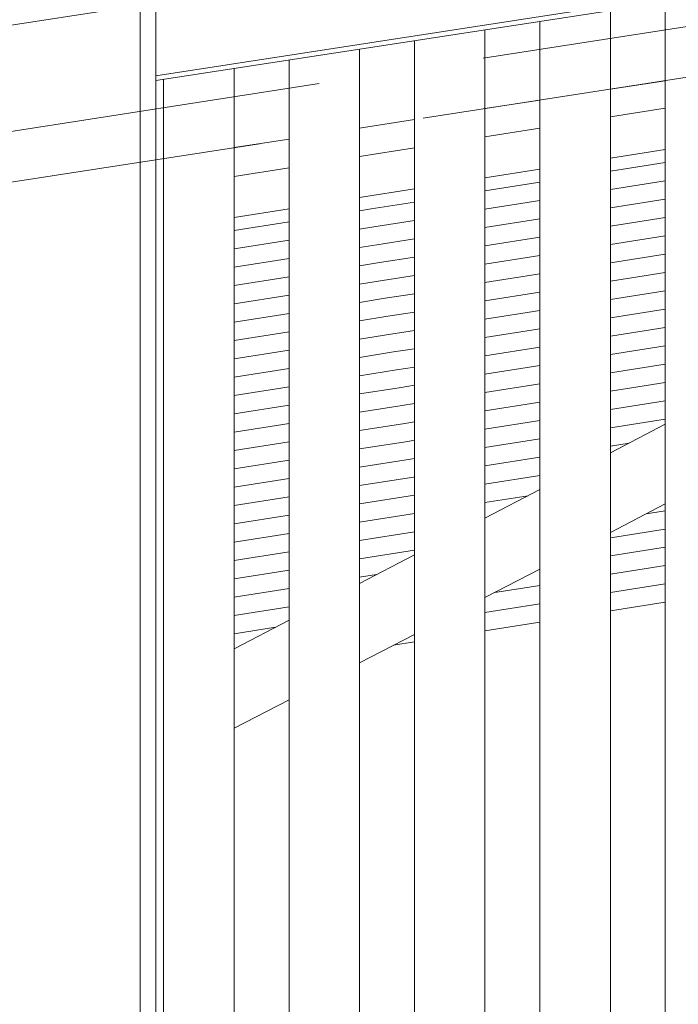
# Model space of a CAD drawing. Header units: millimetres. Extents: x -65 to 293624, y -1905 to 31061.
# Tile 216 of 256: x 115415 to 115835, y 22500 to 23128. Entities that reach past the tile are written whole.
import ezdxf

# ---------------------------------------------------------------- set-up
doc = ezdxf.new("R2010")
doc.units = ezdxf.units.MM
doc.header["$MEASUREMENT"] = 0
doc.linetypes.add('Hidden Line', pattern=[317.5, 211.666667, -105.833333])
for name, color, linetype in [('00 2D joon.AR', 7, 'Continuous'), ('1236 Katuslaed.AR', 7, 'Continuous'), ('1245 Sisehoovi varjestus.AR', 7, 'Continuous'), ('1248 Vihmaveerennid.AR', 7, 'Continuous'), ('1248 Vihmaveetorud.AR', 7, 'Continuous'), ('1253 Terrassipostid.AR', 7, 'Continuous'), ('1263 Katuse alusserv.AR', 7, 'Continuous')]:
    doc.layers.add(name, color=color, linetype=linetype)

# ---------------------------------------------------------------- blocks, each defined once
blk = doc.blocks.new('Section Element_1061_3', base_point=(20443.11, 12361.43))
at = {"layer": '1253 Terrassipostid.AR', "color": 7, "linetype": 'Continuous', "lineweight": 13}
blk.add_line((115506.87, 23090.26), (115506.87, 17447.31), dxfattribs=at)
blk = doc.blocks.new('Section Element_1331_3', base_point=(20443.11, 12361.43))
at = {"layer": '1248 Vihmaveetorud.AR', "color": 7, "linetype": 'Continuous', "lineweight": 13}
for p, q in [((115491.87, 12513.48), (115491.87, 23137.65)), ((115501.87, 12513.03), (115501.87, 23139.19))]:
    blk.add_line(p, q, dxfattribs=at)
blk = doc.blocks.new('Section Element_1428_3', base_point=(20443.11, 12361.43))
at = {"layer": '1248 Vihmaveerennid.AR', "color": 7, "linetype": 'Continuous', "lineweight": 13}
for p, q in [((107568.05, 21915.2), (129117.8, 25239.8)), ((115501.87, 23092.64), (129122.41, 25193.96)), ((115501.87, 23089.49), (129122.72, 25190.86))]:
    blk.add_line(p, q, dxfattribs=at)
blk = doc.blocks.new('*X2120', base_point=(20443.11, 12361.43))
at = {"layer": '1263 Katuse alusserv.AR', "color": 7, "linetype": 'Continuous', "lineweight": 13}
for p, q in [((115586.87, 22999.34), (115551.87, 22993.81)), ((115586.87, 22999.34), (115551.87, 22993.81)), ((115586.87, 22987.64), (115551.87, 22982.11)), ((115586.87, 22987.64), (115551.87, 22982.11)), ((115586.87, 22975.94), (115551.87, 22970.41)), ((115586.87, 22975.94), (115551.87, 22970.41)), ((115586.87, 22964.24), (115551.87, 22958.71)), ((115586.87, 22964.24), (115551.87, 22958.71)), ((115586.87, 22952.55), (115551.87, 22947.02)), ((115586.87, 22952.55), (115551.87, 22947.02)), ((115586.87, 22940.85), (115551.87, 22935.32)), ((115586.87, 22940.85), (115551.87, 22935.32)), ((115586.87, 22929.15), (115551.87, 22923.62)), ((115586.87, 22929.15), (115551.87, 22923.62)), ((115586.87, 22917.45), (115551.87, 22911.92)), ((115586.87, 22917.45), (115551.87, 22911.92)), ((115586.87, 22905.75), (115551.87, 22900.22)), ((115586.87, 22905.75), (115551.87, 22900.22)), ((115586.87, 22894.05), (115551.87, 22888.52)), ((115586.87, 22894.05), (115551.87, 22888.52)), ((115586.87, 22882.36), (115551.87, 22876.83)), ((115586.87, 22882.36), (115551.87, 22876.83)), ((115586.87, 22870.66), (115551.87, 22865.13)), ((115586.87, 22870.66), (115551.87, 22865.13)), ((115586.87, 22858.96), (115551.87, 22853.43)), ((115586.87, 22858.96), (115551.87, 22853.43)), ((115586.87, 22847.26), (115551.87, 22841.73)), ((115586.87, 22847.26), (115551.87, 22841.73)), ((115586.87, 22835.56), (115551.87, 22830.03)), ((115586.87, 22835.56), (115551.87, 22830.03)), ((115586.87, 22823.86), (115551.87, 22818.33)), ((115586.87, 22823.86), (115551.87, 22818.33)), ((115586.87, 22812.17), (115551.87, 22806.64)), ((115586.87, 22812.17), (115551.87, 22806.64)), ((115586.87, 22800.47), (115551.87, 22794.94)), ((115586.87, 22800.47), (115551.87, 22794.94)), ((115586.87, 22788.77), (115551.87, 22783.24)), ((115586.87, 22788.77), (115551.87, 22783.24)), ((115586.87, 22777.07), (115551.87, 22771.54)), ((115586.87, 22777.07), (115551.87, 22771.54)), ((115586.87, 22765.37), (115551.87, 22759.84)), ((115586.87, 22765.37), (115551.87, 22759.84)), ((115586.87, 22753.67), (115551.87, 22748.14)), ((115586.87, 22753.67), (115551.87, 22748.14)), ((115578.3, 22740.62), (115551.87, 22736.45)), ((115578.3, 22740.62), (115551.87, 22736.45))]:
    blk.add_line(p, q, dxfattribs=at)
blk = doc.blocks.new('*X2121', base_point=(20443.11, 12361.43))
at = {"layer": '1263 Katuse alusserv.AR', "color": 7, "linetype": 'Continuous', "lineweight": 13}
for p, q in [((115586.87, 22999.34), (115551.87, 22993.81)), ((115586.87, 22999.34), (115551.87, 22993.81)), ((115586.87, 22987.64), (115551.87, 22982.11)), ((115586.87, 22987.64), (115551.87, 22982.11)), ((115586.87, 22975.94), (115551.87, 22970.41)), ((115586.87, 22975.94), (115551.87, 22970.41)), ((115586.87, 22964.24), (115551.87, 22958.71)), ((115586.87, 22964.24), (115551.87, 22958.71)), ((115586.87, 22952.55), (115551.87, 22947.02)), ((115586.87, 22952.55), (115551.87, 22947.02)), ((115586.87, 22940.85), (115551.87, 22935.32)), ((115586.87, 22940.85), (115551.87, 22935.32)), ((115586.87, 22929.15), (115551.87, 22923.62)), ((115586.87, 22929.15), (115551.87, 22923.62)), ((115586.87, 22917.45), (115551.87, 22911.92)), ((115586.87, 22917.45), (115551.87, 22911.92)), ((115586.87, 22905.75), (115551.87, 22900.22)), ((115586.87, 22905.75), (115551.87, 22900.22)), ((115586.87, 22894.05), (115551.87, 22888.52)), ((115586.87, 22894.05), (115551.87, 22888.52)), ((115586.87, 22882.36), (115551.87, 22876.83)), ((115586.87, 22882.36), (115551.87, 22876.83)), ((115586.87, 22870.66), (115551.87, 22865.13)), ((115586.87, 22870.66), (115551.87, 22865.13)), ((115586.87, 22858.96), (115551.87, 22853.43)), ((115586.87, 22858.96), (115551.87, 22853.43)), ((115586.87, 22847.26), (115551.87, 22841.73)), ((115586.87, 22847.26), (115551.87, 22841.73)), ((115586.87, 22835.56), (115551.87, 22830.03)), ((115586.87, 22835.56), (115551.87, 22830.03)), ((115586.87, 22823.86), (115551.87, 22818.33)), ((115586.87, 22823.86), (115551.87, 22818.33)), ((115586.87, 22812.17), (115551.87, 22806.64)), ((115586.87, 22812.17), (115551.87, 22806.64)), ((115586.87, 22800.47), (115551.87, 22794.94)), ((115586.87, 22800.47), (115551.87, 22794.94)), ((115586.87, 22788.77), (115551.87, 22783.24)), ((115586.87, 22788.77), (115551.87, 22783.24)), ((115586.87, 22777.07), (115551.87, 22771.54)), ((115586.87, 22777.07), (115551.87, 22771.54)), ((115586.87, 22765.37), (115551.87, 22759.84)), ((115586.87, 22765.37), (115551.87, 22759.84)), ((115586.87, 22753.67), (115551.87, 22748.14)), ((115586.87, 22753.67), (115551.87, 22748.14)), ((115578.3, 22740.62), (115551.87, 22736.45)), ((115578.3, 22740.62), (115551.87, 22736.45))]:
    blk.add_line(p, q, dxfattribs=at)
blk = doc.blocks.new('*X2122', base_point=(20443.11, 12361.43))
at = {"layer": '1263 Katuse alusserv.AR', "color": 7, "linetype": 'Continuous', "lineweight": 13}
for p, q in [((115666.87, 23011.98), (115639.19, 23007.61)), ((115666.87, 23011.98), (115639.19, 23007.61)), ((115639.19, 23007.61), (115631.87, 23006.45)), ((115639.19, 23007.61), (115631.87, 23006.45)), ((115640.99, 22996.19), (115631.87, 22994.75)), ((115640.99, 22996.19), (115631.87, 22994.75)), ((115666.87, 23000.28), (115640.99, 22996.19)), ((115666.87, 23000.28), (115640.99, 22996.19)), ((115642.79, 22984.78), (115631.87, 22983.05)), ((115642.79, 22984.78), (115631.87, 22983.05)), ((115666.87, 22988.58), (115642.79, 22984.78)), ((115666.87, 22988.58), (115642.79, 22984.78)), ((115644.6, 22973.37), (115631.87, 22971.35)), ((115644.6, 22973.37), (115631.87, 22971.35)), ((115666.87, 22976.88), (115644.6, 22973.37)), ((115666.87, 22976.88), (115644.6, 22973.37)), ((115666.87, 22965.19), (115646.4, 22961.95)), ((115666.87, 22965.19), (115646.4, 22961.95)), ((115646.4, 22961.95), (115631.87, 22959.66)), ((115646.4, 22961.95), (115631.87, 22959.66)), ((115666.87, 22953.49), (115648.2, 22950.54)), ((115666.87, 22953.49), (115648.2, 22950.54)), ((115648.2, 22950.54), (115631.87, 22947.96)), ((115648.2, 22950.54), (115631.87, 22947.96)), ((115666.87, 22941.79), (115650.01, 22939.13)), ((115666.87, 22941.79), (115650.01, 22939.13)), ((115650.01, 22939.13), (115631.87, 22936.26)), ((115650.01, 22939.13), (115631.87, 22936.26)), ((115651.81, 22927.71), (115631.87, 22924.56)), ((115651.81, 22927.71), (115631.87, 22924.56)), ((115666.87, 22930.09), (115651.81, 22927.71)), ((115666.87, 22930.09), (115651.81, 22927.71)), ((115653.61, 22916.3), (115631.87, 22912.86)), ((115653.61, 22916.3), (115631.87, 22912.86)), ((115666.87, 22918.39), (115653.61, 22916.3)), ((115666.87, 22918.39), (115653.61, 22916.3)), ((115655.42, 22904.89), (115631.87, 22901.16)), ((115655.42, 22904.89), (115631.87, 22901.16)), ((115666.87, 22906.69), (115655.42, 22904.89)), ((115666.87, 22906.69), (115655.42, 22904.89)), ((115657.22, 22893.47), (115631.87, 22889.47)), ((115657.22, 22893.47), (115631.87, 22889.47)), ((115666.87, 22895), (115657.22, 22893.47)), ((115666.87, 22895), (115657.22, 22893.47)), ((115666.87, 22883.3), (115659.02, 22882.06)), ((115666.87, 22883.3), (115659.02, 22882.06)), ((115659.02, 22882.06), (115631.87, 22877.77)), ((115659.02, 22882.06), (115631.87, 22877.77)), ((115660.83, 22870.65), (115631.87, 22866.07)), ((115660.83, 22870.65), (115631.87, 22866.07)), ((115666.87, 22871.6), (115660.83, 22870.65)), ((115666.87, 22871.6), (115660.83, 22870.65)), ((115662.63, 22859.23), (115631.87, 22854.37)), ((115662.63, 22859.23), (115631.87, 22854.37)), ((115666.87, 22859.9), (115662.63, 22859.23)), ((115666.87, 22859.9), (115662.63, 22859.23)), ((115664.43, 22847.82), (115631.87, 22842.67)), ((115664.43, 22847.82), (115631.87, 22842.67)), ((115666.87, 22848.2), (115664.43, 22847.82)), ((115666.87, 22848.2), (115664.43, 22847.82)), ((115666.24, 22836.41), (115631.87, 22830.97)), ((115666.24, 22836.41), (115631.87, 22830.97)), ((115666.87, 22836.5), (115666.24, 22836.41)), ((115666.87, 22836.5), (115666.24, 22836.41)), ((115666.87, 22824.81), (115631.87, 22819.28)), ((115666.87, 22824.81), (115631.87, 22819.28)), ((115666.87, 22813.11), (115631.87, 22807.58)), ((115666.87, 22813.11), (115631.87, 22807.58)), ((115666.87, 22801.41), (115631.87, 22795.88)), ((115666.87, 22801.41), (115631.87, 22795.88)), ((115666.87, 22789.71), (115631.87, 22784.18)), ((115666.87, 22789.71), (115631.87, 22784.18)), ((115642.75, 22774.2), (115631.87, 22772.48)), ((115642.75, 22774.2), (115631.87, 22772.48))]:
    blk.add_line(p, q, dxfattribs=at)
blk = doc.blocks.new('*X2123', base_point=(20443.11, 12361.43))
at = {"layer": '1263 Katuse alusserv.AR', "color": 7, "linetype": 'Continuous', "lineweight": 13}
for p, q in [((115666.87, 23011.98), (115639.19, 23007.61)), ((115666.87, 23011.98), (115639.19, 23007.61)), ((115639.19, 23007.61), (115631.87, 23006.45)), ((115639.19, 23007.61), (115631.87, 23006.45)), ((115640.99, 22996.19), (115631.87, 22994.75)), ((115640.99, 22996.19), (115631.87, 22994.75)), ((115666.87, 23000.28), (115640.99, 22996.19)), ((115666.87, 23000.28), (115640.99, 22996.19)), ((115642.79, 22984.78), (115631.87, 22983.05)), ((115642.79, 22984.78), (115631.87, 22983.05)), ((115666.87, 22988.58), (115642.79, 22984.78)), ((115666.87, 22988.58), (115642.79, 22984.78)), ((115644.6, 22973.37), (115631.87, 22971.35)), ((115644.6, 22973.37), (115631.87, 22971.35)), ((115666.87, 22976.88), (115644.6, 22973.37)), ((115666.87, 22976.88), (115644.6, 22973.37)), ((115666.87, 22965.19), (115646.4, 22961.95)), ((115666.87, 22965.19), (115646.4, 22961.95)), ((115646.4, 22961.95), (115631.87, 22959.66)), ((115646.4, 22961.95), (115631.87, 22959.66)), ((115666.87, 22953.49), (115648.2, 22950.54)), ((115666.87, 22953.49), (115648.2, 22950.54)), ((115648.2, 22950.54), (115631.87, 22947.96)), ((115648.2, 22950.54), (115631.87, 22947.96)), ((115666.87, 22941.79), (115650.01, 22939.13)), ((115666.87, 22941.79), (115650.01, 22939.13)), ((115650.01, 22939.13), (115631.87, 22936.26)), ((115650.01, 22939.13), (115631.87, 22936.26)), ((115651.81, 22927.71), (115631.87, 22924.56)), ((115651.81, 22927.71), (115631.87, 22924.56)), ((115666.87, 22930.09), (115651.81, 22927.71)), ((115666.87, 22930.09), (115651.81, 22927.71)), ((115653.61, 22916.3), (115631.87, 22912.86)), ((115653.61, 22916.3), (115631.87, 22912.86)), ((115666.87, 22918.39), (115653.61, 22916.3)), ((115666.87, 22918.39), (115653.61, 22916.3)), ((115655.42, 22904.89), (115631.87, 22901.16)), ((115655.42, 22904.89), (115631.87, 22901.16)), ((115666.87, 22906.69), (115655.42, 22904.89)), ((115666.87, 22906.69), (115655.42, 22904.89)), ((115657.22, 22893.47), (115631.87, 22889.47)), ((115657.22, 22893.47), (115631.87, 22889.47)), ((115666.87, 22895), (115657.22, 22893.47)), ((115666.87, 22895), (115657.22, 22893.47)), ((115666.87, 22883.3), (115659.02, 22882.06)), ((115666.87, 22883.3), (115659.02, 22882.06)), ((115659.02, 22882.06), (115631.87, 22877.77)), ((115659.02, 22882.06), (115631.87, 22877.77)), ((115660.83, 22870.65), (115631.87, 22866.07)), ((115660.83, 22870.65), (115631.87, 22866.07)), ((115666.87, 22871.6), (115660.83, 22870.65)), ((115666.87, 22871.6), (115660.83, 22870.65)), ((115662.63, 22859.23), (115631.87, 22854.37)), ((115662.63, 22859.23), (115631.87, 22854.37)), ((115666.87, 22859.9), (115662.63, 22859.23)), ((115666.87, 22859.9), (115662.63, 22859.23)), ((115664.43, 22847.82), (115631.87, 22842.67)), ((115664.43, 22847.82), (115631.87, 22842.67)), ((115666.87, 22848.2), (115664.43, 22847.82)), ((115666.87, 22848.2), (115664.43, 22847.82)), ((115666.24, 22836.41), (115631.87, 22830.97)), ((115666.24, 22836.41), (115631.87, 22830.97)), ((115666.87, 22836.5), (115666.24, 22836.41)), ((115666.87, 22836.5), (115666.24, 22836.41)), ((115666.87, 22824.81), (115631.87, 22819.28)), ((115666.87, 22824.81), (115631.87, 22819.28)), ((115666.87, 22813.11), (115631.87, 22807.58)), ((115666.87, 22813.11), (115631.87, 22807.58)), ((115666.87, 22801.41), (115631.87, 22795.88)), ((115666.87, 22801.41), (115631.87, 22795.88)), ((115666.87, 22789.71), (115631.87, 22784.18)), ((115666.87, 22789.71), (115631.87, 22784.18)), ((115642.75, 22774.2), (115631.87, 22772.48)), ((115642.75, 22774.2), (115631.87, 22772.48))]:
    blk.add_line(p, q, dxfattribs=at)
blk = doc.blocks.new('*X2126', base_point=(20443.11, 12361.43))
at = {"layer": '1263 Katuse alusserv.AR', "color": 7, "linetype": 'Continuous', "lineweight": 13}
for p, q in [((115746.87, 22767.26), (115718.07, 22762.71)), ((115746.87, 22767.26), (115718.07, 22762.71)), ((115746.87, 22755.56), (115711.87, 22750.03)), ((115746.87, 22755.56), (115711.87, 22750.03))]:
    blk.add_line(p, q, dxfattribs=at)
blk = doc.blocks.new('*X2127', base_point=(20443.11, 12361.43))
at = {"layer": '1263 Katuse alusserv.AR', "color": 7, "linetype": 'Continuous', "lineweight": 13}
for p, q in [((115746.87, 22767.26), (115718.07, 22762.71)), ((115746.87, 22767.26), (115718.07, 22762.71)), ((115746.87, 22755.56), (115711.87, 22750.03)), ((115746.87, 22755.56), (115711.87, 22750.03))]:
    blk.add_line(p, q, dxfattribs=at)
blk = doc.blocks.new('*X2128', base_point=(20443.11, 12361.43))
at = {"layer": '1263 Katuse alusserv.AR', "color": 7, "linetype": 'Continuous', "lineweight": 13}
for p, q in [((115746.87, 23024.62), (115711.87, 23019.09)), ((115746.87, 23024.62), (115711.87, 23019.09)), ((115746.87, 23012.92), (115711.87, 23007.39)), ((115746.87, 23012.92), (115711.87, 23007.39)), ((115746.87, 23001.22), (115711.87, 22995.69)), ((115746.87, 23001.22), (115711.87, 22995.69)), ((115746.87, 22989.52), (115711.87, 22983.99)), ((115746.87, 22989.52), (115711.87, 22983.99)), ((115746.87, 22977.83), (115711.87, 22972.3)), ((115746.87, 22977.83), (115711.87, 22972.3)), ((115746.87, 22966.13), (115711.87, 22960.6)), ((115746.87, 22966.13), (115711.87, 22960.6)), ((115746.87, 22954.43), (115711.87, 22948.9)), ((115746.87, 22954.43), (115711.87, 22948.9)), ((115746.87, 22942.73), (115711.87, 22937.2)), ((115746.87, 22942.73), (115711.87, 22937.2)), ((115746.87, 22931.03), (115711.87, 22925.5)), ((115746.87, 22931.03), (115711.87, 22925.5)), ((115746.87, 22919.33), (115711.87, 22913.8)), ((115746.87, 22919.33), (115711.87, 22913.8)), ((115746.87, 22907.64), (115711.87, 22902.11)), ((115746.87, 22907.64), (115711.87, 22902.11)), ((115746.87, 22895.94), (115711.87, 22890.41)), ((115746.87, 22895.94), (115711.87, 22890.41)), ((115746.87, 22884.24), (115711.87, 22878.71)), ((115746.87, 22884.24), (115711.87, 22878.71)), ((115746.87, 22872.54), (115711.87, 22867.01)), ((115746.87, 22872.54), (115711.87, 22867.01)), ((115746.87, 22860.84), (115711.87, 22855.31)), ((115746.87, 22860.84), (115711.87, 22855.31)), ((115746.87, 22849.15), (115711.87, 22843.62)), ((115746.87, 22849.15), (115711.87, 22843.62)), ((115746.87, 22837.45), (115711.87, 22831.92)), ((115746.87, 22837.45), (115711.87, 22831.92)), ((115739.42, 22824.57), (115711.87, 22820.22)), ((115739.42, 22824.57), (115711.87, 22820.22))]:
    blk.add_line(p, q, dxfattribs=at)
blk = doc.blocks.new('*X2129', base_point=(20443.11, 12361.43))
at = {"layer": '1263 Katuse alusserv.AR', "color": 7, "linetype": 'Continuous', "lineweight": 13}
for p, q in [((115746.87, 23024.62), (115711.87, 23019.09)), ((115746.87, 23024.62), (115711.87, 23019.09)), ((115746.87, 23012.92), (115711.87, 23007.39)), ((115746.87, 23012.92), (115711.87, 23007.39)), ((115746.87, 23001.22), (115711.87, 22995.69)), ((115746.87, 23001.22), (115711.87, 22995.69)), ((115746.87, 22989.52), (115711.87, 22983.99)), ((115746.87, 22989.52), (115711.87, 22983.99)), ((115746.87, 22977.83), (115711.87, 22972.3)), ((115746.87, 22977.83), (115711.87, 22972.3)), ((115746.87, 22966.13), (115711.87, 22960.6)), ((115746.87, 22966.13), (115711.87, 22960.6)), ((115746.87, 22954.43), (115711.87, 22948.9)), ((115746.87, 22954.43), (115711.87, 22948.9)), ((115746.87, 22942.73), (115711.87, 22937.2)), ((115746.87, 22942.73), (115711.87, 22937.2)), ((115746.87, 22931.03), (115711.87, 22925.5)), ((115746.87, 22931.03), (115711.87, 22925.5)), ((115746.87, 22919.33), (115711.87, 22913.8)), ((115746.87, 22919.33), (115711.87, 22913.8)), ((115746.87, 22907.64), (115711.87, 22902.11)), ((115746.87, 22907.64), (115711.87, 22902.11)), ((115746.87, 22895.94), (115711.87, 22890.41)), ((115746.87, 22895.94), (115711.87, 22890.41)), ((115746.87, 22884.24), (115711.87, 22878.71)), ((115746.87, 22884.24), (115711.87, 22878.71)), ((115746.87, 22872.54), (115711.87, 22867.01)), ((115746.87, 22872.54), (115711.87, 22867.01)), ((115746.87, 22860.84), (115711.87, 22855.31)), ((115746.87, 22860.84), (115711.87, 22855.31)), ((115746.87, 22849.15), (115711.87, 22843.62)), ((115746.87, 22849.15), (115711.87, 22843.62)), ((115746.87, 22837.45), (115711.87, 22831.92)), ((115746.87, 22837.45), (115711.87, 22831.92)), ((115739.42, 22824.57), (115711.87, 22820.22)), ((115739.42, 22824.57), (115711.87, 22820.22))]:
    blk.add_line(p, q, dxfattribs=at)
blk = doc.blocks.new('*X2130', base_point=(20443.11, 12361.43))
at = {"layer": '1263 Katuse alusserv.AR', "color": 7, "linetype": 'Continuous', "lineweight": 13}
for p, q in [((115826.87, 22814.99), (115814.75, 22813.08)), ((115826.87, 22814.99), (115814.75, 22813.08)), ((115826.87, 22803.29), (115791.87, 22797.76)), ((115826.87, 22803.29), (115791.87, 22797.76)), ((115826.87, 22791.6), (115791.87, 22786.07)), ((115826.87, 22791.6), (115791.87, 22786.07)), ((115826.87, 22779.9), (115791.87, 22774.37)), ((115826.87, 22779.9), (115791.87, 22774.37)), ((115826.87, 22768.2), (115791.87, 22762.67)), ((115826.87, 22768.2), (115791.87, 22762.67))]:
    blk.add_line(p, q, dxfattribs=at)
blk = doc.blocks.new('*X2131', base_point=(20443.11, 12361.43))
at = {"layer": '1263 Katuse alusserv.AR', "color": 7, "linetype": 'Continuous', "lineweight": 13}
for p, q in [((115826.87, 22814.99), (115814.75, 22813.08)), ((115826.87, 22814.99), (115814.75, 22813.08)), ((115826.87, 22803.29), (115791.87, 22797.76)), ((115826.87, 22803.29), (115791.87, 22797.76)), ((115826.87, 22791.6), (115791.87, 22786.07)), ((115826.87, 22791.6), (115791.87, 22786.07)), ((115826.87, 22779.9), (115791.87, 22774.37)), ((115826.87, 22779.9), (115791.87, 22774.37)), ((115826.87, 22768.2), (115791.87, 22762.67)), ((115826.87, 22768.2), (115791.87, 22762.67))]:
    blk.add_line(p, q, dxfattribs=at)
blk = doc.blocks.new('*X2132', base_point=(20443.11, 12361.43))
at = {"layer": '1263 Katuse alusserv.AR', "color": 7, "linetype": 'Continuous', "lineweight": 13}
for p, q in [((115826.87, 23037.26), (115791.87, 23031.73)), ((115826.87, 23037.26), (115791.87, 23031.73)), ((115826.87, 23025.56), (115791.87, 23020.03)), ((115826.87, 23025.56), (115791.87, 23020.03)), ((115826.87, 23013.86), (115791.87, 23008.33)), ((115826.87, 23013.86), (115791.87, 23008.33)), ((115826.87, 23002.16), (115791.87, 22996.63)), ((115826.87, 23002.16), (115791.87, 22996.63)), ((115826.87, 22990.47), (115791.87, 22984.94)), ((115826.87, 22990.47), (115791.87, 22984.94)), ((115826.87, 22978.77), (115791.87, 22973.24)), ((115826.87, 22978.77), (115791.87, 22973.24)), ((115826.87, 22967.07), (115791.87, 22961.54)), ((115826.87, 22967.07), (115791.87, 22961.54)), ((115826.87, 22955.37), (115791.87, 22949.84)), ((115826.87, 22955.37), (115791.87, 22949.84)), ((115826.87, 22943.67), (115791.87, 22938.14)), ((115826.87, 22943.67), (115791.87, 22938.14)), ((115826.87, 22931.98), (115791.87, 22926.44)), ((115826.87, 22931.98), (115791.87, 22926.44)), ((115826.87, 22920.28), (115791.87, 22914.75)), ((115826.87, 22920.28), (115791.87, 22914.75)), ((115826.87, 22908.58), (115791.87, 22903.05)), ((115826.87, 22908.58), (115791.87, 22903.05)), ((115826.87, 22896.88), (115791.87, 22891.35)), ((115826.87, 22896.88), (115791.87, 22891.35)), ((115826.87, 22885.18), (115791.87, 22879.65)), ((115826.87, 22885.18), (115791.87, 22879.65)), ((115826.87, 22873.48), (115791.87, 22867.95)), ((115826.87, 22873.48), (115791.87, 22867.95)), ((115803.87, 22858.15), (115791.87, 22856.26)), ((115803.87, 22858.15), (115791.87, 22856.26))]:
    blk.add_line(p, q, dxfattribs=at)
blk = doc.blocks.new('*X2133', base_point=(20443.11, 12361.43))
at = {"layer": '1263 Katuse alusserv.AR', "color": 7, "linetype": 'Continuous', "lineweight": 13}
for p, q in [((115826.87, 23037.26), (115791.87, 23031.73)), ((115826.87, 23037.26), (115791.87, 23031.73)), ((115826.87, 23025.56), (115791.87, 23020.03)), ((115826.87, 23025.56), (115791.87, 23020.03)), ((115826.87, 23013.86), (115791.87, 23008.33)), ((115826.87, 23013.86), (115791.87, 23008.33)), ((115826.87, 23002.16), (115791.87, 22996.63)), ((115826.87, 23002.16), (115791.87, 22996.63)), ((115826.87, 22990.47), (115791.87, 22984.94)), ((115826.87, 22990.47), (115791.87, 22984.94)), ((115826.87, 22978.77), (115791.87, 22973.24)), ((115826.87, 22978.77), (115791.87, 22973.24)), ((115826.87, 22967.07), (115791.87, 22961.54)), ((115826.87, 22967.07), (115791.87, 22961.54)), ((115826.87, 22955.37), (115791.87, 22949.84)), ((115826.87, 22955.37), (115791.87, 22949.84)), ((115826.87, 22943.67), (115791.87, 22938.14)), ((115826.87, 22943.67), (115791.87, 22938.14)), ((115826.87, 22931.98), (115791.87, 22926.44)), ((115826.87, 22931.98), (115791.87, 22926.44)), ((115826.87, 22920.28), (115791.87, 22914.75)), ((115826.87, 22920.28), (115791.87, 22914.75)), ((115826.87, 22908.58), (115791.87, 22903.05)), ((115826.87, 22908.58), (115791.87, 22903.05)), ((115826.87, 22896.88), (115791.87, 22891.35)), ((115826.87, 22896.88), (115791.87, 22891.35)), ((115826.87, 22885.18), (115791.87, 22879.65)), ((115826.87, 22885.18), (115791.87, 22879.65)), ((115826.87, 22873.48), (115791.87, 22867.95)), ((115826.87, 22873.48), (115791.87, 22867.95)), ((115803.87, 22858.15), (115791.87, 22856.26)), ((115803.87, 22858.15), (115791.87, 22856.26))]:
    blk.add_line(p, q, dxfattribs=at)
blk = doc.blocks.new('Section Element_1680_3', base_point=(20443.11, 12361.43))
at = {"layer": '1263 Katuse alusserv.AR', "color": 7, "linetype": 'Continuous', "lineweight": 13}
for p, q in [((115791.87, 22750.97), (115826.87, 22756.5)), ((115711.87, 22738.33), (115746.87, 22743.86)), ((115653.62, 22729.13), (115666.87, 22731.22))]:
    blk.add_line(p, q, dxfattribs=at)
at = {"layer": '1263 Katuse alusserv.AR', "lineweight": 0}
for name in ['*X2132', '*X2133', '*X2128', '*X2129', '*X2122', '*X2123', '*X2120', '*X2121', '*X2130', '*X2131', '*X2126', '*X2127']:
    blk.add_blockref(name, (20443.11, 12361.43), dxfattribs=at)
blk = doc.blocks.new('Section Element_1761_3', base_point=(20443.11, 12361.43))
at = {"layer": '1245 Sisehoovi varjestus.AR', "color": 7, "linetype": 'Continuous', "lineweight": 13}
for p, q in [((115631.87, 20982.33), (115631.87, 23109.55)), ((115586.87, 20982.33), (115586.87, 23102.61))]:
    blk.add_line(p, q, dxfattribs=at)
blk = doc.blocks.new('Section Element_1762_3', base_point=(20443.11, 12361.43))
at = {"layer": '1245 Sisehoovi varjestus.AR', "color": 7, "linetype": 'Continuous', "lineweight": 13}
blk.add_line((115551.87, 20940.65), (115551.87, 23097.21), dxfattribs=at)
blk = doc.blocks.new('Section Element_1763_3', base_point=(20443.11, 12361.43))
at = {"layer": '1245 Sisehoovi varjestus.AR', "color": 7, "linetype": 'Continuous', "lineweight": 13}
for p, q in [((115711.87, 21024.01), (115711.87, 23121.89)), ((115666.87, 21024.01), (115666.87, 23114.95))]:
    blk.add_line(p, q, dxfattribs=at)
blk = doc.blocks.new('Section Element_1764_3', base_point=(20443.11, 12361.43))
at = {"layer": '1245 Sisehoovi varjestus.AR', "color": 7, "linetype": 'Continuous', "lineweight": 13}
for p, q in [((115791.87, 21065.69), (115791.87, 23134.23)), ((115746.87, 21065.69), (115746.87, 23127.29))]:
    blk.add_line(p, q, dxfattribs=at)
blk = doc.blocks.new('Section Element_1765_3', base_point=(20443.11, 12361.43))
at = {"layer": '1245 Sisehoovi varjestus.AR', "color": 7, "linetype": 'Continuous', "lineweight": 13}
blk.add_line((115826.87, 21107.37), (115826.87, 23139.63), dxfattribs=at)
blk = doc.blocks.new('Section Element_1919_3', base_point=(20443.11, 12361.43))
at = {"layer": '1245 Sisehoovi varjestus.AR', "color": 7, "linetype": 'Continuous', "lineweight": 13}
for p, q in [((115986.87, 22953.5), (115951.87, 22935.26)), ((115906.87, 22911.81), (115871.87, 22893.58)), ((115986.87, 22902.75), (115951.87, 22884.52)), ((115826.87, 22870.13), (115791.87, 22851.9)), ((115906.87, 22861.07), (115871.87, 22842.84)), ((115746.87, 22828.45), (115711.87, 22810.22)), ((115826.87, 22819.39), (115791.87, 22801.16)), ((115666.87, 22786.77), (115631.87, 22768.53)), ((115746.87, 22777.71), (115711.87, 22759.47)), ((115586.87, 22745.09), (115551.87, 22726.85)), ((115666.87, 22736.03), (115631.87, 22717.79)), ((115586.87, 22694.35), (115551.87, 22676.11))]:
    blk.add_line(p, q, dxfattribs=at)
blk = doc.blocks.new('Section Element_1945_3', base_point=(20443.11, 12361.43))
at = {"layer": '1245 Sisehoovi varjestus.AR', "color": 7, "linetype": 'Continuous', "lineweight": 13}
for p, q in [((115826.87, 23071.81), (115791.87, 23066.28)), ((115746.87, 23059.17), (115711.87, 23053.64)), ((115666.87, 23046.53), (115631.87, 23041)), ((115826.87, 23045.61), (115791.87, 23040.08)), ((115586.87, 23033.89), (115551.87, 23028.36)), ((115746.87, 23032.97), (115711.87, 23027.44)), ((115666.87, 23020.33), (115631.87, 23014.8)), ((115586.87, 23007.69), (115551.87, 23002.16))]:
    blk.add_line(p, q, dxfattribs=at)
blk = doc.blocks.new('Section Element_3000_3', base_point=(20443.11, 12361.43))
at = {"layer": '1236 Katuslaed.AR', "color": 7, "linetype": 'Continuous', "lineweight": 13}
for p, q in [((115826.87, 23089.45), (115791.87, 23084.01)), ((115746.87, 23077.03), (115711.87, 23071.6)), ((115666.87, 23064.61), (115631.87, 23059.18)), ((115586.87, 23052.19), (115551.87, 23046.76))]:
    blk.add_line(p, q, dxfattribs=at)

msp = doc.modelspace()

# ---------------------------------------------------------------- linework, layer by layer
at = {"layer": '00 2D joon.AR', "color": 41, "linetype": 'Hidden Line', "lineweight": 13, "true_color": 0xffeda8, "flags": 128}
msp.add_lwpolyline([(107541.94, 21835.68), (107546.85, 21804.06), (129116.9, 25152.59), (129111.99, 25184.21)], close=True, dxfattribs=at)

# ---------------------------------------------------------------- block references
at = {"layer": '1236 Katuslaed.AR', "lineweight": 0}
msp.add_blockref('Section Element_3000_3', (20443.11, 12361.43), dxfattribs=at)
at = {"layer": '1245 Sisehoovi varjestus.AR', "lineweight": 0}
for name in ['Section Element_1945_3', 'Section Element_1765_3', 'Section Element_1764_3', 'Section Element_1763_3', 'Section Element_1761_3', 'Section Element_1762_3', 'Section Element_1919_3']:
    msp.add_blockref(name, (20443.11, 12361.43), dxfattribs=at)
at = {"layer": '1248 Vihmaveerennid.AR', "lineweight": 0}
msp.add_blockref('Section Element_1428_3', (20443.11, 12361.43), dxfattribs=at)
at = {"layer": '1248 Vihmaveetorud.AR', "lineweight": 0}
msp.add_blockref('Section Element_1331_3', (20443.11, 12361.43), dxfattribs=at)
at = {"layer": '1253 Terrassipostid.AR', "lineweight": 0}
msp.add_blockref('Section Element_1061_3', (20443.11, 12361.43), dxfattribs=at)
at = {"layer": '1263 Katuse alusserv.AR', "lineweight": 0}
msp.add_blockref('Section Element_1680_3', (20443.11, 12361.43), dxfattribs=at)

doc.saveas('drawing.dxf')
